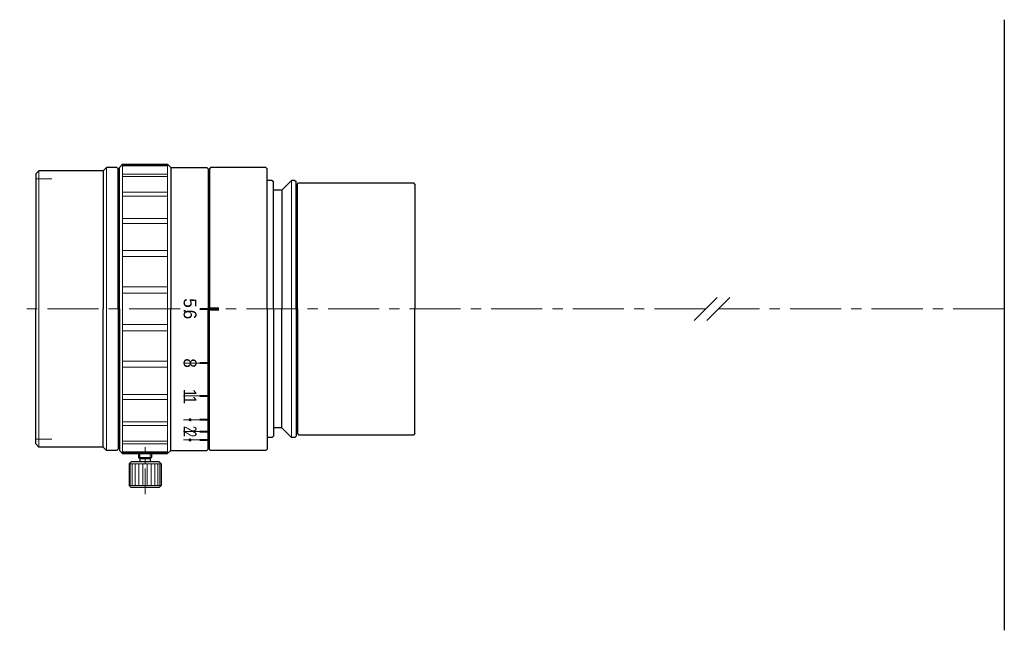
# Model space of a CAD drawing. Header units: millimetres. Extents: x 18 to 171, y 0 to 95.
import ezdxf
from ezdxf.enums import TextEntityAlignment as Align

# ---------------------------------------------------------------- set-up
doc = ezdxf.new("R2010")
doc.units = ezdxf.units.MM
doc.header["$LTSCALE"] = 0.25
doc.linetypes.add('CENTER', pattern=[50.8, 31.75, -6.35, 6.35, -6.35])
doc.layers.add('00_補助線', color=252, linetype='Continuous', lineweight=0, plot=False)
for name, color, linetype, lineweight in [('01_外形線', 7, 'Continuous', 30), ('02_ﾈｼﾞ（断面）・遮光線仕切り', 7, 'Continuous', 20), ('03_ﾈｼﾞ・ﾛｰﾚｯﾄ・遮光線', 7, 'Continuous', 9), ('04_中心線', 1, 'CENTER', 20), ('06_面取線', 7, 'Continuous', 9), ('08_寸法線', 2, 'Continuous', 20), ('09_文字', 2, 'Continuous', 20)]:
    doc.layers.add(name, color=color, linetype=linetype, lineweight=lineweight)
doc.styles.add('VS Standard', font='txt', dxfattribs={"height": 3})

msp = doc.modelspace()

# ---------------------------------------------------------------- hatches: boundary and pattern name
at = {"layer": '01_外形線'}
h = msp.add_hatch(color=256, dxfattribs=at)
h.dxf.hatch_style = 1
h.paths.add_polyline_path([(47.31, 49.85), (47.31, 50.15), (46.01, 50.15), (46.01, 49.85)])
h = msp.add_hatch(color=256, dxfattribs=at)
h.dxf.hatch_style = 1
h.paths.add_polyline_path([(49.01, 50.25), (47.51, 50.25), (47.51, 49.75), (49.01, 49.75)])
h = msp.add_hatch(color=256, dxfattribs=at)
h.dxf.hatch_style = 1
h.paths.add_polyline_path([(47.31, 41.42), (47.31, 41.72), (46.01, 41.72), (46.01, 41.42)])
h = msp.add_hatch(color=256, dxfattribs=at)
h.dxf.hatch_style = 1
h.paths.add_polyline_path([(47.31, 36.31), (47.31, 36.61), (46.01, 36.61), (46.01, 36.31)])
h = msp.add_hatch(color=256, dxfattribs=at)
h.dxf.hatch_style = 1
h.paths.add_polyline_path([(47.31, 32.61), (47.31, 32.91), (46.01, 32.91), (46.01, 32.61)])
h = msp.add_hatch(color=256, dxfattribs=at)
h.dxf.hatch_style = 1
h.paths.add_polyline_path([(47.31, 30.77), (47.31, 31.07), (46.01, 31.07), (46.01, 30.77)])
h = msp.add_hatch(color=256, dxfattribs=at)
h.dxf.hatch_style = 1
h.paths.add_polyline_path([(47.31, 29.46), (47.31, 29.76), (46.01, 29.76), (46.01, 29.46)])
at = {"layer": '09_文字'}
h = msp.add_hatch(color=256, dxfattribs=at)
h.dxf.hatch_style = 1
h.paths.add_polyline_path([(44.51, 32.51, 1), (44.51, 33.01, 1)])
h = msp.add_hatch(color=256, dxfattribs=at)
h.dxf.hatch_style = 1
h.paths.add_polyline_path([(44.51, 29.36, 1), (44.51, 29.86, 1)])

# ---------------------------------------------------------------- linework, layer by layer
at = {"layer": '00_補助線', "ltscale": 0.5}
for p, q in [((20.5, 70.25), (23, 70.25)), ((20.5, 29.75), (23, 29.75))]:
    msp.add_line(p, q, dxfattribs=at)
at = {"layer": '00_補助線'}
for p, q in [((47.51, 41.57), (43.51, 41.57)), ((47.51, 36.46), (43.51, 36.46)), ((47.51, 32.76), (43.51, 32.76)), ((47.51, 30.92), (43.51, 30.92)), ((47.51, 29.61), (43.51, 29.61))]:
    msp.add_line(p, q, dxfattribs=at)
at = {"layer": '01_外形線'}
for p, q in [((171.19, 95), (171.19, 0)), ((33.51, 72), (34.01, 72.5)), ((33.51, 50), (33.51, 72)), ((34.01, 72.5), (41.01, 72.5)), ((41.51, 72), (41.01, 72.5)), ((41.51, 72), (41.51, 72)), ((41.51, 72), (47.11, 72)), ((41.51, 72), (41.51, 50)), ((47.31, 71.8), (47.11, 72)), ((47.71, 72), (47.51, 71.8)), ((56.3, 72), (47.71, 72)), ((56.3, 72), (56.5, 71.8)), ((31, 71.5), (31, 50)), ((47.31, 71.8), (47.31, 50)), ((47.31, 71.25), (47.31, 71.25)), ((47.51, 71.05), (47.31, 71.25)), ((47.51, 71.8), (47.51, 50)), ((56.5, 50), (56.5, 71.8)), ((57.3, 70), (56.5, 70)), ((56.5, 70), (56.5, 70)), ((57.3, 70), (57.5, 69.8)), ((57.5, 50), (57.5, 69.8)), ((58.8, 68.5), (60.3, 70)), ((60.8, 70), (60.3, 70)), ((60.8, 70), (61, 69.8)), ((61, 50), (61, 69.8)), ((61.2, 69.4), (61.4, 69.6)), ((61.2, 50), (61.2, 69.4)), ((61.4, 69.6), (79.3, 69.6)), ((79.5, 69.4), (79.3, 69.6)), ((79.5, 69.4), (79.5, 50)), ((58.8, 68.5), (57.5, 68.5)), ((58.8, 68.5), (58.8, 50)), ((61, 68.3), (61.2, 68.5)), ((61.2, 68.5), (61.2, 68.5)), ((31, 28.5), (31, 50)), ((33.51, 50), (33.51, 28)), ((41.51, 28), (41.51, 50)), ((47.31, 28.2), (47.31, 50)), ((47.51, 28.2), (47.51, 50)), ((56.5, 50), (56.5, 28.2)), ((57.5, 50), (57.5, 30.2)), ((58.8, 31.5), (58.8, 50)), ((61, 50), (61, 30.2)), ((61.2, 50), (61.2, 30.6)), ((79.5, 30.6), (79.5, 50)), ((58.8, 31.5), (57.5, 31.5)), ((58.8, 31.5), (60.3, 30)), ((61, 31.7), (61.2, 31.5)), ((61.2, 31.5), (61.2, 31.5)), ((57.3, 30), (56.5, 30)), ((56.5, 30), (56.5, 30)), ((57.3, 30), (57.5, 30.2)), ((60.8, 30), (60.3, 30)), ((60.8, 30), (61, 30.2)), ((61.2, 30.6), (61.4, 30.4)), ((61.4, 30.4), (79.3, 30.4)), ((79.5, 30.6), (79.3, 30.4)), ((33.51, 28), (34.01, 27.5)), ((41.51, 28), (41.01, 27.5)), ((41.51, 28), (41.51, 28)), ((41.51, 28), (47.11, 28)), ((47.31, 28.2), (47.11, 28)), ((47.51, 28.95), (47.31, 28.75)), ((47.31, 28.75), (47.31, 28.75)), ((47.71, 28), (47.51, 28.2)), ((56.3, 28), (47.71, 28)), ((56.3, 28), (56.5, 28.2)), ((34.01, 27.5), (41.01, 27.5)), ((35.33, 26.2), (35.01, 25.88)), ((39.68, 26.2), (35.33, 26.2)), ((36.51, 27.5), (36.51, 26.9)), ((36.51, 26.9), (36.71, 26.7)), ((36.71, 26.7), (36.71, 26.2)), ((38.31, 26.7), (36.71, 26.7)), ((38.31, 26.7), (38.51, 26.9)), ((38.31, 26.7), (38.31, 26.2)), ((38.51, 27.5), (38.51, 26.9)), ((39.68, 26.2), (40.01, 25.88)), ((35.01, 25.88), (35.01, 22.53)), ((40.01, 25.88), (40.01, 22.53)), ((35.33, 22.2), (35.01, 22.53)), ((39.68, 22.2), (35.33, 22.2)), ((39.68, 22.2), (40.01, 22.53))]:
    msp.add_line(p, q, dxfattribs=at)
at = {"layer": '01_外形線', "ltscale": 0.5}
for p, q in [((31, 71.5), (31.5, 72)), ((33.1, 72), (31.5, 72)), ((33.3, 71.8), (33.1, 72)), ((20.5, 71), (21, 71.5)), ((20.5, 71), (20.5, 50)), ((31, 71.5), (21, 71.5)), ((31, 71.5), (31, 71.5)), ((33.3, 50), (33.3, 71.8)), ((33.51, 70.8), (33.3, 71)), ((33.3, 71), (33.3, 71)), ((20.5, 29), (20.5, 50)), ((33.3, 50), (33.3, 28.2)), ((33.51, 29.2), (33.3, 29)), ((20.5, 29), (21, 28.5)), ((31, 28.5), (21, 28.5)), ((31, 28.5), (31.5, 28)), ((31, 28.5), (31, 28.5)), ((33.1, 28), (31.5, 28)), ((33.3, 28.2), (33.1, 28)), ((33.3, 29), (33.3, 29))]:
    msp.add_line(p, q, dxfattribs=at)
at = {"layer": '02_ﾈｼﾞ（断面）・遮光線仕切り'}
for p, q in [((36.71, 27.5), (36.71, 26.7)), ((38.31, 27.5), (38.31, 26.7))]:
    msp.add_line(p, q, dxfattribs=at)
at = {"layer": '03_ﾈｼﾞ・ﾛｰﾚｯﾄ・遮光線'}
for p, q in [((34.01, 72.37), (41.01, 72.37)), ((34.01, 72.24), (41.01, 72.24)), ((34.01, 70.97), (41.01, 70.97)), ((34.01, 70.59), (41.01, 70.59)), ((34.01, 68.15), (41.01, 68.15)), ((34.01, 67.54), (41.01, 67.54)), ((34.01, 64.09), (41.01, 64.09)), ((34.01, 63.3), (41.01, 63.3)), ((34.01, 59.07), (41.01, 59.07)), ((34.01, 58.15), (41.01, 58.15)), ((34.01, 53.43), (41.01, 53.43)), ((34.01, 52.44), (41.01, 52.44)), ((34.01, 47.56), (41.01, 47.56)), ((34.01, 46.57), (41.01, 46.57)), ((34.01, 41.85), (41.01, 41.85)), ((34.01, 40.93), (41.01, 40.93)), ((34.01, 36.7), (41.01, 36.7)), ((34.01, 35.91), (41.01, 35.91)), ((34.01, 32.46), (41.01, 32.46)), ((34.01, 31.85), (41.01, 31.85)), ((34.01, 29.41), (41.01, 29.41)), ((34.01, 29.03), (41.01, 29.03)), ((34.01, 27.76), (41.01, 27.76)), ((34.01, 27.63), (41.01, 27.63))]:
    msp.add_line(p, q, dxfattribs=at)
at = {"layer": '04_中心線'}
for p, q in [((42.95, 50), (18, 50)), ((124.71, 50), (49.51, 50)), ((171.19, 50), (126.71, 50))]:
    msp.add_line(p, q, dxfattribs=at)
at = {"layer": '04_中心線', "ltscale": 0.5}
msp.add_line((37.51, 21.2), (37.51, 28.5), dxfattribs=at)
at = {"layer": '06_面取線'}
for p, q in [((31.5, 72), (31.5, 50)), ((34.01, 72.5), (34.01, 50)), ((41.01, 72.5), (41.01, 50)), ((21, 71.5), (21, 50)), ((21, 28.5), (21, 50)), ((31.5, 28), (31.5, 50)), ((34.01, 27.5), (34.01, 50)), ((41.01, 27.5), (41.01, 50)), ((38.51, 26.9), (36.51, 26.9)), ((40.01, 25.88), (35.01, 25.88)), ((35.2, 22.53), (35.2, 25.88)), ((35.52, 22.53), (35.52, 25.88)), ((35.99, 22.53), (35.99, 25.88)), ((36.55, 22.53), (36.55, 25.88)), ((37.18, 22.53), (37.18, 25.88)), ((37.83, 22.53), (37.83, 25.88)), ((38.46, 22.53), (38.46, 25.88)), ((39.03, 22.53), (39.03, 25.88)), ((39.49, 22.53), (39.49, 25.88)), ((39.82, 22.53), (39.82, 25.88)), ((40.01, 22.53), (35.01, 22.53))]:
    msp.add_line(p, q, dxfattribs=at)
at = {"layer": '06_面取線', "lineweight": 20}
for p in [(60.3, 70), (60.3, 30)]:
    msp.add_line(p, (60.3, 50), dxfattribs=at)
at = {"layer": '08_寸法線', "color": 7}
for p, q in [((126.5, 51.8), (122.92, 48.2)), ((128.5, 51.8), (124.92, 48.2))]:
    msp.add_line(p, q, dxfattribs=at)

# ---------------------------------------------------------------- texts
at = {"layer": '09_文字', "style": 'VS Standard'}
for s, p in [('5', (45.51, 50.92)), ('.', (45.51, 49.69)), ('6', (45.51, 49.14)), ('8', (45.51, 41.57))]:
    msp.add_text(s, height=2, rotation=270, dxfattribs=at).set_placement(p, align=Align.TOP_CENTER)
for s, width, p in [('1', 0.9, (45.51, 36.9)), ('1', 0.9, (45.51, 35.86)), ('2', 0.6, (45.51, 31.32)), ('2', 0.6, (45.51, 30.52))]:
    msp.add_text(s, height=2, rotation=270, dxfattribs=dict(at, width=width)).set_placement(p, align=Align.TOP_CENTER)

doc.saveas('drawing.dxf')
